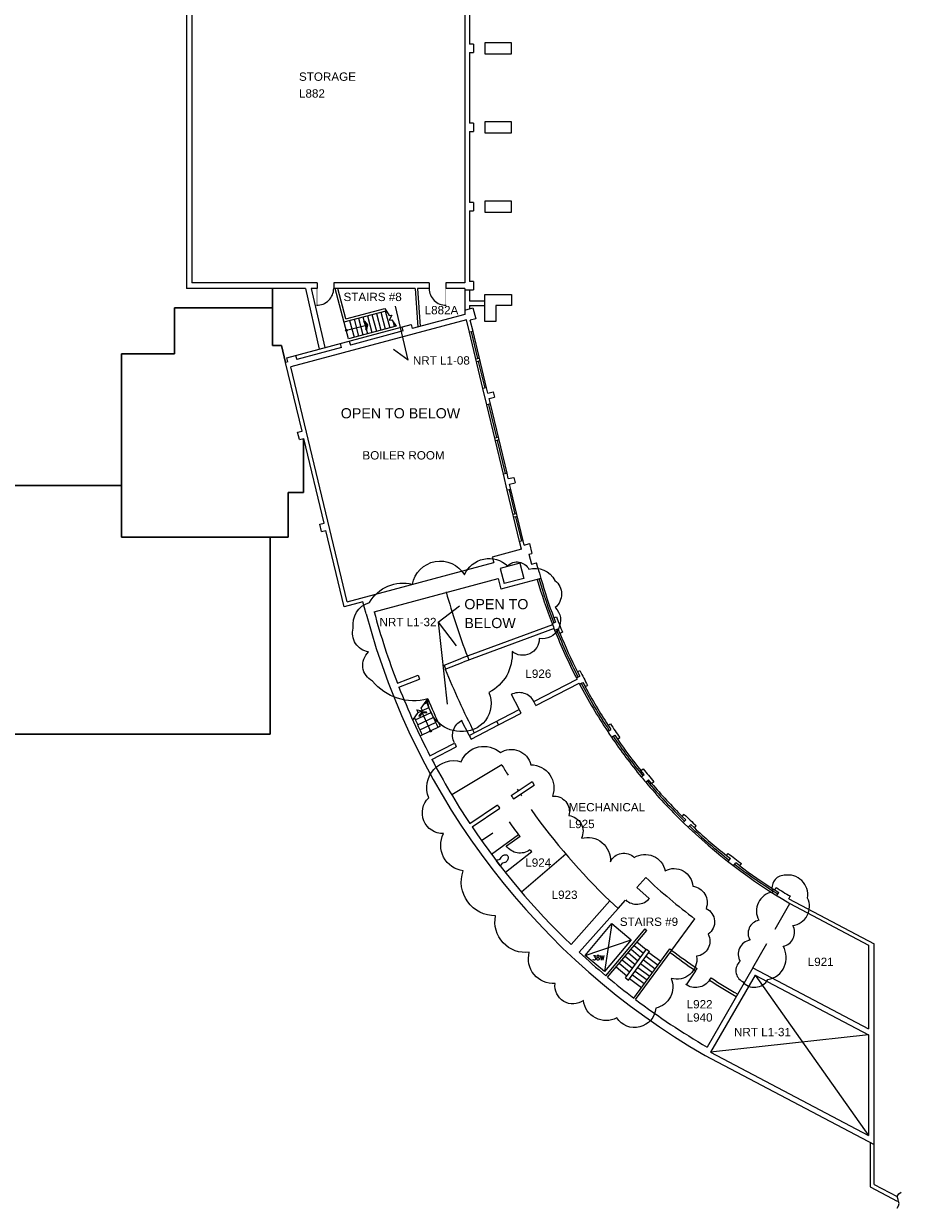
# Model space of a CAD drawing. Extents: x 1035 to 4824, y 45 to 4156.
# Tile 2 of 3: x 2930 to 4824, y 45 to 2604. Entities that reach past the tile are written whole.
import ezdxf

# ---------------------------------------------------------------- set-up
doc = ezdxf.new("R2010")
doc.units = 0
doc.header["$LTSCALE"] = 96
doc.header["$MEASUREMENT"] = 0
doc.layers.get('0').update_dxf_attribs({"linetype": 'CONTINUOUS'})
doc.layers.get('DEFPOINTS').update_dxf_attribs({"color": 31, "linetype": 'CONTINUOUS'})
for name, color, linetype in [('A-ANNO-RNUM', 4, 'CONTINUOUS'), ('A-ANNO-TEXT', 4, 'CONTINUOUS'), ('A-ANNO-TEXT-CTC', 181, 'CONTINUOUS'), ('A-DOOR', 2, 'CONTINUOUS'), ('A-FLOR-SHFT', 1, 'CONTINUOUS'), ('A-FLOR-STRS', 2, 'CONTINUOUS'), ('A-GLAZ', 2, 'CONTINUOUS'), ('A-SYMB', 2, 'CONTINUOUS'), ('A-WALL-FULL', 6, 'CONTINUOUS'), ('A-WALL-SILL', 1, 'CONTINUOUS'), ('P-FIXT', 3, 'CONTINUOUS')]:
    doc.layers.add(name, color=color, linetype=linetype)
doc.layers.add('T', color=25, linetype='Continuous', lineweight=30, plot=False)
doc.styles.add('ARIAL', font='arial.ttf')
doc.styles.add('PP-FPLL-unverified$0$STANDARD', font='ROMANS.shx', dxfattribs={"width": 0.85})

# ---------------------------------------------------------------- blocks, each defined once
blk = doc.blocks.new('ARROW')
for p, q in [((0, 0), (47.9, 0)), ((41, 9), (45.5, 0)), ((41, 9), (43.2, 9)), ((45.5, 0), (41, -9)), ((43.2, 9), (47.7, 0)), ((47.7, 0), (43.2, -9)), ((41, -9), (43.2, -9))]:
    blk.add_line(p, q)
for points in [[(41, 9), (45.5, 0), (43.2, 9), (47.7, 0)], [(41, -9), (45.5, 0), (43.2, -9), (47.7, 0)]]:
    blk.add_solid(points)
blk = doc.blocks.new('90S1')
blk.add_line((-0.5, 0), (-0.5, 1))
blk.add_arc((-0.5, 0), 1, 0, 91.70698)
blk = doc.blocks.new('TOILET3')
for p, q in [((0, -7), (0, 7)), ((2.5, 7), (0, 7)), ((5.6, 5), (2.5, 7)), ((7.2, 5), (5.6, 5)), ((12.3, 6.8), (7.2, 5)), ((2.5, -7), (0, -7)), ((5.6, -5), (2.5, -7)), ((7.2, -5), (5.6, -5)), ((12.3, -6.8), (7.2, -5))]:
    blk.add_line(p, q)
for centre, radius, start, end in [((15.7, -3.1), 10.5, 90, 108.8354), ((16.2, -0.6), 8.05, 71.1646, 93.7754), ((15.2, -6.5), 14, 57.6462, 74.7553), ((16.2, -4), 11.3, 36.0611, 55.3641), ((20.1, 0), 5.93, 360, 26.7012), ((20.1, 0), 5.93, 333.2988, 0), ((15.7, 3.1), 10.5, 251.1646, 270), ((15.7, 3.1), 10.5, 270, 288.8354), ((15.7, 5.9), 13.2, 284.9626, 301.7838), ((16.2, 4), 11.3, 304.6359, 323.9389)]:
    blk.add_arc(centre, radius, start, end)

msp = doc.modelspace()

# ---------------------------------------------------------------- linework, layer by layer
for points in [[(3676, 1353.7, -0.334594), (3769, 1392.9, -0.691559), (3881.4, 1413.4, -0.520567), (3974.8, 1432.7, -0.520567), (4020.2, 1425.2, -0.368641), (4076.7, 1401.3, -0.469593), (4077.5, 1342.7, -0.718371), (4043, 1275.4, -0.630999), (3984, 1247.7, -0.302361), (3934.2, 1159.1, -0.571771), (3871, 1074.9, -0.398982), (3802, 1145.4, -0.298845), (3682.7, 1183.7, -0.520567), (3674.3, 1246.8, -0.453043), (3641.4, 1298.3, -0.374305)], [(3874.3, 1009.6, -0.520567), (3958.8, 1029.1, -0.520567), (4024.7, 1002.9, -0.520567), (4071.2, 935.3, -0.520567), (4106.8, 893, -0.520567), (4133.8, 844, -0.520567), (4196.4, 793.3, -0.520567), (4247.9, 802.6, -0.520567), (4314.7, 773.9, -0.554553), (4374.1, 740.3, -0.492239), (4403, 692.3, -0.574481), (4407.7, 636.9, -0.517197), (4382.4, 589.1, -0.556761), (4327.4, 541.4, -0.4727), (4294.4, 477.3, -0.714657), (4210.1, 456.1, -0.533637), (4138.4, 493.8, -0.663701), (4077.2, 530.4, -0.520567), (4021.4, 598, -0.520567), (3948.7, 676.6, -0.520567), (3878.5, 773.8, -0.520567), (3836.2, 854.2, -0.681918), (3804.1, 931.6, -0.622141)], [(4571.9, 764.1, 0.520567), (4547, 727.9, 0.520567), (4516.9, 666.9, 0.520567), (4497.9, 623.9, 0.520567), (4476.4, 578.3, 0.520567), (4481.6, 534.4, 0.520567), (4536.7, 538.7, 0.520567), (4569.4, 611, 0.520567), (4590, 655.7, 0.520567), (4621.9, 715, 0.520567)]]:
    msp.add_lwpolyline(points, format="xyb", close=True)
at = {"layer": 'A-ANNO-TEXT'}
msp.add_lwpolyline([(4815.5, 44.6), (4818.8, 50), (4819.6, 54.9), (4818.8, 59.4), (4817.4, 63.6), (4816.3, 67.7), (4816.5, 71.6), (4818.9, 75.6), (4824.5, 79.6)], dxfattribs=at)
at = {"layer": 'A-ANNO-TEXT-CTC'}
for p, q in [((3760, 1877.4), (3732.1, 1994)), ((3760, 1877.4), (3727.8, 1900.4)), ((3824.8, 1311.1), (3870.8, 1346.6)), ((3824.8, 1311.1), (3844, 1134.1)), ((3824.8, 1311.1), (3863.2, 1259.8))]:
    msp.add_line(p, q, dxfattribs=at)
at = {"layer": 'A-DOOR'}
for points in [[(3561.9, 1996, 0.422967), (3599, 2032)], [(3805, 2032, 0.422967), (3842.1, 1996)]]:
    msp.add_lwpolyline(points, format="xyb", dxfattribs=at)
at = {"layer": 'A-DOOR', "const_width": 1}
for points in [[(3563, 2032), (3563, 1996)], [(3841, 2032), (3841, 1996)]]:
    msp.add_lwpolyline(points, dxfattribs=at)
at = {"layer": 'A-FLOR-SHFT'}
for p, q in [((4199.8, 659.7), (4183.5, 556)), ((4142, 590.6), (4241.2, 625))]:
    msp.add_line(p, q, dxfattribs=at)
msp.add_lwpolyline([(4199.8, 659.7), (4241.2, 625), (4183.5, 556), (4142, 590.6)], close=True, dxfattribs=at)
for points in [[(4508.8, 548.5), (4754, 202.1)], [(4754, 419.1), (4412.7, 382.1)]]:
    msp.add_lwpolyline(points, dxfattribs=at)
at = {"layer": 'A-FLOR-STRS', "extrusion": (0, 0, -1)}
for p, q in [((3631.3, 1923.5), (3602.2, 2032)), ((3625.3, 1966.1), (3607.7, 2032)), ((3621.6, 1959.7), (3712.1, 1983.9)), ((3625.3, 1966.1), (3709.1, 1988.6)), ((3671.8, 1973.1), (3681.6, 1936.9)), ((3681.5, 1975.7), (3691.2, 1939.5)), ((3691.2, 1978.3), (3700.9, 1942.1)), ((3700.8, 1980.9), (3710.5, 1944.7)), ((3710.5, 1983.5), (3720.2, 1947.3)), ((3733.6, 1950.9), (3631.3, 1923.5)), ((3633.2, 1962.8), (3642.9, 1926.6)), ((3642.9, 1965.4), (3652.6, 1929.2)), ((3652.5, 1968), (3662.2, 1931.7)), ((3662.2, 1970.5), (3671.9, 1934.3)), ((3726.8, 1961.3), (3729.9, 1949.9))]:
    msp.add_line(p, q, dxfattribs=at)
at = {"layer": 'A-FLOR-STRS'}
for p, q in [((3709.1, 1988.6), (3718.7, 1973.8)), ((3724.9, 1974.5), (3718.5, 1963.7)), ((3718.7, 1973.8), (3724.9, 1974.5)), ((3718.5, 1963.7), (3724.8, 1964.4)), ((3724.8, 1964.4), (3733.6, 1950.9)), ((3787.8, 1125), (3802, 1145.4)), ((3790.5, 1120.1), (3804.5, 1126.4)), ((3794.7, 1134.8), (3799.9, 1137.1)), ((3769.9, 1099.1), (3781.4, 1115.8)), ((3775.1, 1100.2), (3809.3, 1115.7)), ((3781.4, 1115.8), (3778.4, 1121.3)), ((3778.4, 1121.3), (3790.9, 1119.5)), ((3780.1, 1089.3), (3814.1, 1105.1)), ((3781.3, 1116), (3789.5, 1119.7)), ((3790.9, 1119.5), (3787.8, 1125)), ((3785.1, 1078.5), (3819, 1094.5)), ((3785.5, 1065.4), (3828.8, 1086.2)), ((3962.1, 1002.5), (3854, 937.8)), ((3917.9, 839), (3942.9, 855.8)), ((3998.1, 851.5), (3940, 809.1)), ((4026.5, 814.7), (3970.1, 770)), ((4004.2, 728.5), (4100.1, 810.2)), ((4253.3, 737.6), (4272.7, 759.4)), ((4213.3, 692.7), (4229.4, 710.7)), ((4552.2, 647.7), (4584.2, 703.1)), ((4329.2, 602.1), (4379, 669.7)), ((4273.6, 602.9), (4253.8, 619.5)), ((4504.2, 564.5), (4534.2, 616.5)), ((4249.8, 570.6), (4228.2, 588.8)), ((4229.1, 542.5), (4274.7, 604.4)), ((4255.8, 578.7), (4234.6, 596.4)), ((4235.5, 537.7), (4281.1, 599.6)), ((4261.7, 586.8), (4241, 604.1)), ((4267.7, 594.8), (4247.4, 611.8)), ((4273.5, 589.3), (4299.3, 570.3)), ((4274.7, 604.4), (4281.1, 599.6)), ((4279.5, 597.4), (4305.2, 578.4)), ((4232, 546.4), (4208.9, 565.8)), ((4238, 554.5), (4215.3, 573.4)), ((4243.9, 562.6), (4221.7, 581.1)), ((4255.7, 565.2), (4281.5, 546.2)), ((4261.7, 573.2), (4287.4, 554.2)), ((4267.6, 581.3), (4293.4, 562.3)), ((4229.1, 542.5), (4235.5, 537.7)), ((4238, 541), (4263.7, 522)), ((4243.9, 549.1), (4269.7, 530.1)), ((4249.8, 557.1), (4275.6, 538.1))]:
    msp.add_line(p, q, dxfattribs=at)
for centre, radius, start, end in [((5338.6, 1794.1), 1554, 195.599, 200.9985), ((5187.4, 1735.8), 1511.2, 203.2094, 205.5563), ((5187.4, 1735.8), 1506, 203.0845, 205.5558), ((5187.4, 1735.8), 1548.7, 204.0721, 205.5594), ((5187.4, 1735.8), 1428, 210.9023, 211.9465), ((5187.4, 1735.8), 1428, 213.3914, 213.5812), ((5187.4, 1735.8), 1428, 213.913, 214.0735), ((5187.4, 1735.8), 1428, 215.5182, 225.9984), ((5187.4, 1735.8), 1482, 215.305, 216.8179), ((5187.4, 1735.8), 1482, 218.211, 218.4293), ((5187.4, 1735.8), 1338, 226.8715, 232.8289)]:
    msp.add_arc(centre, radius, start, end, dxfattribs=at)
at = {"layer": 'A-GLAZ', "extrusion": (0, 0, -1)}
for p, q in [((3896, 1938.2), (3909.8, 1880.4)), ((3911.2, 1874.5), (3925.1, 1816.7)), ((3933.5, 1781.6), (3950.7, 1709.7)), ((3952.1, 1703.8), (3969.3, 1631.9)), ((3977.7, 1596.9), (3990.3, 1544.3)), ((3991.7, 1538.5), (4004.2, 1486))]:
    msp.add_line(p, q, dxfattribs=at)
at = {"layer": 'A-GLAZ'}
for centre, radius, start, end in [((5187.4, 1735.8), 1192, 196.1625, 200.9633), ((5187.4, 1735.8), 1192, 201.6844, 207.1242), ((5187.4, 1735.8), 1192, 207.8452, 213.546), ((5187.4, 1735.8), 1192, 214.267, 219.3822), ((5187.4, 1735.8), 1192, 220.1033, 225.804), ((5105.8, 1641.2), 1067.2, 226.2067, 232.2833), ((5215.3, 1776.4), 1241.1, 232.7936, 238.0119)]:
    msp.add_arc(centre, radius, start, end, dxfattribs=at)
at = {"layer": 'A-SYMB'}
for centre in [(3626.5, 1941.6), (3808.2, 1075.8)]:
    msp.add_circle(centre, 2, dxfattribs=at)
at = {"layer": 'A-WALL-FULL'}
for p, q in [((3882, 2892), (3882, 2044)), ((3281, 2703), (3281, 2032)), ((3293, 2712), (3293, 2044)), ((3892, 2713), (3892, 2560)), ((3901, 2560), (3892, 2560)), ((3901, 2560), (3901, 2542)), ((3925, 2563), (3925, 2539)), ((3983, 2563), (3925, 2563)), ((3983, 2539), (3983, 2563)), ((3892, 2542), (3901, 2542)), ((3892, 2542), (3892, 2389)), ((3925, 2539), (3983, 2539)), ((3901, 2389), (3892, 2389)), ((3901, 2389), (3901, 2371)), ((3983, 2392), (3925, 2392)), ((3925, 2392), (3925, 2368)), ((3983, 2368), (3983, 2392)), ((3892, 2371), (3901, 2371)), ((3892, 2371), (3892, 2218)), ((3925, 2368), (3983, 2368)), ((3901, 2218), (3892, 2218)), ((3901, 2218), (3901, 2200)), ((3983, 2221), (3925, 2221)), ((3925, 2221), (3925, 2197)), ((3983, 2197), (3983, 2221)), ((3892, 2200), (3901, 2200)), ((3892, 2200), (3892, 2047)), ((3925, 2197), (3983, 2197)), ((3538.4, 2032), (3281, 2032)), ((3563, 2044), (3293, 2044)), ((3538.4, 2032), (3568, 1901)), ((3550.7, 2032), (3579.6, 1904.2)), ((3563, 2032), (3550.7, 2032)), ((3563, 2044), (3563, 2032)), ((3805, 2044), (3599, 2044)), ((3599, 2044), (3599, 2032)), ((3775, 2032), (3599, 2032)), ((3775, 2032), (3780.7, 1948.7)), ((3805, 2032), (3780.3, 2032)), ((3780.3, 2032), (3785.9, 1950.1)), ((3805, 2044), (3805, 2032)), ((3882, 2044), (3841, 2044)), ((3841, 2044), (3841, 2032)), ((3882, 2032), (3841, 2032)), ((3882, 2032), (3882, 1975.9)), ((3882, 2029), (3901, 2029)), ((3901, 2047), (3892, 2047)), ((3892, 2029), (3892, 2005)), ((3901, 2047), (3901, 2029)), ((3892, 2005), (3925, 2005)), ((3925, 1961), (3925, 2019)), ((3925, 2019), (3983, 2019)), ((3983, 2019), (3983, 1995)), ((3882, 1975.9), (3768.3, 1945.4)), ((3892, 1995), (3925, 1995)), ((3892, 1995), (3892, 1987.9)), ((3983, 1995), (3949, 1995)), ((3949, 1995), (3949, 1961)), ((3885.6, 1964.4), (3506.8, 1862.9)), ((3949, 1961), (3925, 1961)), ((3749, 1940.2), (3635, 1909.7)), ((3615.7, 1904.5), (3519.1, 1878.6)), ((4004.3, 1468.5), (3941.4, 1451.6)), ((4010.3, 1477.7), (4021.9, 1480.8)), ((4020.4, 1457.6), (4027, 1459.4)), ((3628.3, 1355.2), (3944.5, 1440)), ((3941.4, 1451.6), (3944.5, 1440)), ((4000.8, 1438.5), (3958.3, 1427.1)), ((4000.8, 1438.5), (4009.6, 1405.7)), ((4020.4, 1457.6), (4026.1, 1436.4)), ((4026.1, 1436.4), (4037, 1439.3)), ((4039.9, 1428.3), (4037, 1439.3)), ((3958.3, 1427.1), (3967.1, 1394.3)), ((3686.4, 1333.5), (3953.8, 1405.2)), ((3953.8, 1405.2), (3960, 1382)), ((4046.4, 1405.2), (3960, 1382)), ((4009.6, 1405.7), (3967.1, 1394.3)), ((3662.1, 1354.8), (3621.8, 1344)), ((4071.6, 1305.4), (3875.5, 1233.2)), ((4070.6, 1308), (4078.1, 1310.8)), ((4074.4, 1320.7), (4080, 1322.8)), ((4074.4, 1320.7), (4078.1, 1310.8)), ((4074.9, 1297), (3878.7, 1224.8)), ((4076.1, 1294), (4083.5, 1296.9)), ((4087.4, 1287.1), (4083.5, 1296.9)), ((4087.4, 1287.1), (4093.1, 1289.3)), ((3837.2, 1218.3), (3875.5, 1233.2)), ((3839.9, 1209.7), (3878.7, 1224.8)), ((4125.3, 1203.6), (4130.7, 1206.3)), ((4125.3, 1203.6), (4130.1, 1194.2)), ((3736.6, 1179), (3781.3, 1196.5)), ((3739.9, 1170.6), (3784.6, 1188.1)), ((4031.4, 1139.3), (4124.5, 1187.7)), ((4035.7, 1131.1), (4128.7, 1179.5)), ((4123, 1190.6), (4130.1, 1194.2)), ((4129.9, 1177.3), (4137, 1180.9)), ((4137, 1180.9), (4142, 1171.7)), ((4142, 1171.7), (4147.3, 1174.4)), ((4035.7, 1131.1), (4031.4, 1139.3)), ((3891.6, 1066.5), (3999.5, 1122.6)), ((3955.1, 1089.1), (4003.7, 1114.4)), ((4003.7, 1114.4), (3999.5, 1122.6)), ((3895.7, 1058.5), (3954.9, 1089.3)), ((3950.8, 1097.3), (3955, 1089.3)), ((4190.6, 1075), (4197.3, 1079.4)), ((4191.5, 1088.2), (4196.5, 1091.5)), ((4191.5, 1088.2), (4197.3, 1079.4)), ((3806.9, 1022.4), (3859.7, 1049.9)), ((4199, 1062.5), (4205.7, 1066.9)), ((4205.7, 1066.9), (4211.6, 1058.3)), ((4211.6, 1058.3), (4216.6, 1061.6)), ((3811, 1014.4), (3863.8, 1041.9)), ((4262.5, 990.3), (4267.1, 994.2)), ((4269.2, 982.1), (4262.5, 990.3)), ((4263, 977), (4269.2, 982.1)), ((3982.4, 936.6), (4027.2, 966.7)), ((3987.4, 929.1), (4032.2, 959.2)), ((4027.2, 966.7), (4032.2, 959.2)), ((4272.6, 965.5), (4278.7, 970.6)), ((4285.5, 962.6), (4278.7, 970.6)), ((4285.5, 962.6), (4290.1, 966.5)), ((3892.8, 876.3), (3952.5, 916.5)), ((3897.8, 868.8), (3957.5, 909)), ((4351.7, 891.5), (4355.8, 895.9)), ((4359.2, 884.2), (4351.7, 891.5)), ((4353.7, 878.4), (4359.2, 884.2)), ((4364.5, 868), (4370, 873.8)), ((4377.7, 866.6), (4370, 873.8)), ((4377.7, 866.6), (4381.8, 870.9)), ((4447.2, 806.7), (4450.8, 811.5)), ((4447.2, 806.7), (4455.4, 800.2)), ((4450.6, 793.8), (4455.4, 800.2)), ((4462.4, 784.7), (4467.3, 791)), ((4475.7, 784.7), (4467.3, 791)), ((4475.7, 784.7), (4479.3, 789.5)), ((4551.1, 732.7), (4554.3, 737.8)), ((4551.1, 732.7), (4560, 727.1)), ((4555.8, 720.3), (4560, 727.1)), ((4581.5, 713.4), (4584.9, 719)), ((4111.5, 614.5), (4195.4, 708.7)), ((4129, 598), (4213.3, 692.7)), ((4213.3, 692.7), (4195.4, 708.7)), ((4581.5, 713.4), (4766, 616)), ((4584.1, 702.9), (4754, 613.3)), ((4186.5, 547.1), (4271.2, 648.4)), ((4190.5, 543.8), (4275.2, 645)), ((4766, 96.4), (4766, 616)), ((4246.7, 498.9), (4325, 605.2)), ((4250.9, 495.8), (4329.2, 602.1)), ((4754, 613.3), (4754, 432.7)), ((4504.2, 564.5), (4405.2, 393.1)), ((4504.2, 564.5), (4754, 432.7)), ((4380.5, 557.6), (4384, 562.6)), ((4410.5, 537.7), (4413.8, 542.7)), ((4508.8, 548.5), (4412.7, 382.1)), ((4508.8, 548.5), (4754, 419.1)), ((4754, 419.1), (4754, 202.1)), ((4401.4, 374.5), (4766, 182.2)), ((4412.7, 382.1), (4754, 202.1)), ((4757, 186.9), (4757, 90.9)), ((4757, 90.9), (4815.4, 60.1)), ((4766, 96.4), (4815.4, 70.3))]:
    msp.add_line(p, q, dxfattribs=at)
at = {"layer": 'A-WALL-FULL', "extrusion": (0, 0, -1)}
for p, q in [((3882, 1985.2), (3899.3, 1989.9)), ((3899.3, 1989.9), (3905.6, 1966.7)), ((3497.6, 1882.2), (3766, 1954.1)), ((3749, 1940.2), (3746.8, 1949)), ((3766, 1954.1), (3768.3, 1945.4)), ((3892.1, 1937.3), (3885.6, 1964.4)), ((3905.6, 1966.7), (3894, 1963.6)), ((3899.9, 1939.2), (3894, 1963.6)), ((3899.9, 1939.2), (3892.1, 1937.3)), ((3615.7, 1904.5), (3613.5, 1913.2)), ((3632.7, 1918.4), (3635, 1909.7)), ((3499.8, 1873.4), (3495.3, 1872.3)), ((3530.9, 1723.5), (3495.3, 1872.3)), ((3499.8, 1873.4), (3497.6, 1882.2)), ((3516.8, 1887.3), (3519.1, 1878.6)), ((3628.3, 1355.2), (3506.8, 1862.9)), ((3929, 1817.6), (3921.2, 1815.7)), ((3931.8, 1805.9), (3929, 1817.6)), ((3929.6, 1780.7), (3921.2, 1815.7)), ((3931.8, 1805.9), (3943.4, 1808.7)), ((3934.6, 1794.2), (3946.2, 1797)), ((3937.4, 1782.6), (3934.6, 1794.2)), ((3943.4, 1808.7), (3946.2, 1797)), ((3937.4, 1782.6), (3929.6, 1780.7)), ((3521.2, 1721.2), (3530.9, 1723.5)), ((3524.9, 1705.7), (3521.2, 1721.2)), ((3524.9, 1705.7), (3534.7, 1708)), ((3578.5, 1524.8), (3534.7, 1708)), ((3973.2, 1632.8), (3965.4, 1630.9)), ((3973.8, 1595.9), (3965.4, 1630.9)), ((3976, 1621.1), (3973.2, 1632.8)), ((3976, 1621.1), (3987.7, 1623.9)), ((3987.7, 1623.9), (3990.5, 1612.3)), ((3981.6, 1597.8), (3973.8, 1595.9)), ((3978.8, 1609.5), (3990.5, 1612.3)), ((3981.6, 1597.8), (3978.8, 1609.5)), ((3568.8, 1522.5), (3578.5, 1524.8)), ((3572.5, 1506.9), (3568.8, 1522.5)), ((3572.5, 1506.9), (3582.2, 1509.3)), ((3621.8, 1344), (3582.2, 1509.3)), ((4008.1, 1486.9), (4000.3, 1485.1)), ((4004.3, 1468.5), (4000.3, 1485.1)), ((4010.3, 1477.7), (4008.1, 1486.9)), ((4021.9, 1480.8), (4027, 1459.4)), ((3669, 1328.9), (3662.1, 1354.8))]:
    msp.add_line(p, q, dxfattribs=at)
at = {"layer": 'A-WALL-FULL'}
for centre, radius, start, end in [((5187.4, 1735.8), 1188, 195.0049, 196.1625), ((5187.4, 1735.8), 1554, 195.0049, 200.9985), ((5187.4, 1735.8), 1572, 195.0049, 240), ((5187.4, 1735.8), 1196, 200.9633, 201.6819), ((5187.4, 1735.8), 1182, 200.4543, 202.1995), ((5187.4, 1735.8), 1392, 200.9759, 201.3303), ((5187.4, 1735.8), 1446, 200.9737, 201.3303), ((5283.2, 1785.7), 1554, 201.7577, 207.329), ((5187.4, 1735.8), 1182, 206.6152, 208.3604), ((5187.4, 1735.8), 1506, 200.9879, 201.3303), ((5187.4, 1735.8), 1196, 207.1242, 207.2804), ((5187.4, 1735.8), 1196, 207.7116, 207.8428), ((5187.4, 1735.8), 1554, 201.3303, 207.329), ((5187.4, 1735.8), 1182, 213.037, 214.7822), ((5184.9, 1733), 1491, 207.2685, 207.6144), ((5190.4, 1735.4), 1461, 207.2496, 207.6026), ((5187.4, 1735.8), 1196, 213.546, 214.2646), ((5187.4, 1735.8), 1554, 207.6608, 213.5812), ((5187.4, 1735.8), 1196, 219.3847, 220.1033), ((5187.4, 1735.8), 1182, 218.8671, 220.6123), ((5187.4, 1735.8), 1446, 213.5564, 213.913), ((5187.4, 1735.8), 1482, 213.565, 213.913), ((5187.4, 1735.8), 1182, 225.2889, 227.0341), ((5187.4, 1735.8), 1554, 213.913, 226.1854), ((5187.4, 1735.8), 1182, 231.4497, 233.1949), ((5187.4, 1735.8), 1182, 237.6106, 239.3558), ((5187.4, 1735.8), 1422, 229.8848, 230.0963), ((5187.4, 1735.8), 1554, 227.0707, 229.9028), ((5187.4, 1735.8), 1422, 232.6648, 232.8763), ((5187.4, 1735.8), 1428, 232.8795, 235.5972), ((5187.4, 1735.8), 1422, 232.8795, 235.5971), ((5187.4, 1735.8), 1554, 230.0963, 232.7469), ((5187.4, 1735.8), 1428, 237.0416, 239.7593), ((5187.4, 1735.8), 1422, 237.0416, 239.7593), ((5187.4, 1735.8), 1554, 232.9405, 239.7788)]:
    msp.add_arc(centre, radius, start, end, dxfattribs=at)
at = {"layer": 'A-WALL-SILL', "extrusion": (0, 0, -1)}
for p, q in [((3921.2, 1815.7), (3892.1, 1937.3)), ((3929, 1817.6), (3899.9, 1939.2)), ((3965.4, 1630.9), (3929.6, 1780.7)), ((3973.2, 1632.8), (3937.4, 1782.6)), ((4000.3, 1485.1), (3973.8, 1595.9)), ((4008.1, 1486.9), (3981.6, 1597.8))]:
    msp.add_line(p, q, dxfattribs=at)
at = {"layer": 'A-WALL-SILL'}
for p, q in [((3913.7, 1881.3), (3906, 1879.4)), ((3915.1, 1875.5), (3907.4, 1873.6)), ((3954.6, 1710.6), (3946.8, 1708.7)), ((3956, 1704.8), (3948.2, 1702.9)), ((3994.2, 1545.3), (3986.4, 1543.4)), ((3995.6, 1539.4), (3987.8, 1537.6))]:
    msp.add_line(p, q, dxfattribs=at)
for radius, start, end in [(1196, 196.1548, 200.9633), (1188, 196.1625, 200.4569), (1196, 201.6819, 207.1242), (1188, 202.1933, 206.6177), (1196, 207.8428, 213.546), (1188, 208.3541, 213.0395), (1196, 214.2646, 219.3847), (1188, 214.7759, 218.8733), (1196, 220.1033, 225.8065), (1188, 220.6097, 225.2951), (1196, 225.8065, 239.7115), (1188, 227.0315, 231.456), (1188, 233.1924, 237.6131)]:
    msp.add_arc((5187.4, 1735.8), radius, start, end, dxfattribs=at)
at = {"layer": 'T'}
for p, q in [((3467, 2032), (3467, 1909)), ((3467, 1990), (3255, 1990)), ((3255, 1891), (3255, 1990)), ((3467, 1909), (3486.6, 1909)), ((3141, 1495), (3141, 1891)), ((3141, 1891), (3255, 1891)), ((3534, 1707.8), (3534, 1591)), ((3141, 1606), (2541, 1606)), ((3534, 1591), (3501, 1591)), ((3501, 1591), (3501, 1495)), ((3501, 1495), (3141, 1495)), ((3462, 1495), (3462, 1069)), ((3462, 1069), (2472, 1069))]:
    msp.add_line(p, q, dxfattribs=at)
at = {"layer": 'T', "extrusion": (0, 0, -1)}
msp.add_line((3495.3, 1872.3), (3486.6, 1909), dxfattribs=at)

# ---------------------------------------------------------------- block references
at = {"layer": 'A-DOOR', "zscale": 36}
for p, xscale, yscale, rotation in [((4015.4, 1131), 36, 36, 27), ((3875.6, 1058.3), -36, 36, 27.20180068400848), ((4012, 833.5), -36, 36, 126.227662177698), ((4241.4, 724.2), -36, -36, 48.30000000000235), ((4395.4, 547.4), 36, -36, 325.712551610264)]:
    msp.add_blockref('90S1', p, dxfattribs=dict(at, xscale=xscale, yscale=yscale, rotation=rotation))
at = {"layer": 'A-SYMB', "xscale": -1}
for p, rotation in [((3626.5, 1941.6), 194.3967347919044), ((3809.5, 1073.7), 295.0899002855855)]:
    msp.add_blockref('ARROW', p, dxfattribs=dict(at, rotation=rotation))
at = {"layer": 'P-FIXT', "rotation": 36.8864764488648}
msp.add_blockref('TOILET3', (3954.4, 790), dxfattribs=at)

# ---------------------------------------------------------------- texts
at = {"layer": 'A-ANNO-RNUM', "style": 'ARIAL'}
for s, p in [('L882', (3524.1, 2444.4)), ('L926', (4012.9, 1190.7)), ('L925', (4106.5, 866))]:
    msp.add_text(s, height=18, dxfattribs=at).set_placement(p)
at = {"layer": 'A-ANNO-TEXT', "style": 'ARIAL'}
for s, height, p in [('STORAGE', 18, (3524.1, 2480.7)), ('STAIRS #8', 18, (3620.2, 2004.8)), ('OPEN TO BELOW', 22, (3614.3, 1751.4)), ('BOILER ROOM', 18, (3661.1, 1662.5)), ('OPEN TO', 22, (3881.1, 1339)), ('BELOW', 22, (3881.1, 1298.2)), ('MECHANICAL', 18, (4106.5, 902.2)), ('STAIRS #9', 18, (4216.8, 654.8))]:
    msp.add_text(s, height=height, dxfattribs=at).set_placement(p)
at = {"layer": 'A-ANNO-TEXT', "style": 'PP-FPLL-unverified$0$STANDARD', "width": 0.85}
msp.add_text('38W', height=10.06, dxfattribs=at).set_placement((4158, 581.1))
at = {"layer": 'A-ANNO-TEXT-CTC', "style": 'ARIAL'}
for s, p in [('L882A', (3795.4, 1976.2)), ('NRT L1-08', (3770, 1867.6)), ('NRT L1-32', (3698, 1302.3)), ('L924', (4012.7, 782.6)), ('L923', (4069.6, 713.1)), ('L921', (4622.5, 568.1)), ('L922', (4361.1, 476.5)), ('NRT L1-31', (4463.3, 416.4))]:
    msp.add_text(s, height=18, dxfattribs=at).set_placement(p)
at = {"layer": 'DEFPOINTS', "style": 'ARIAL'}
msp.add_text('L940', height=18, dxfattribs=at).set_placement((4361.1, 448))

doc.saveas('drawing.dxf')
